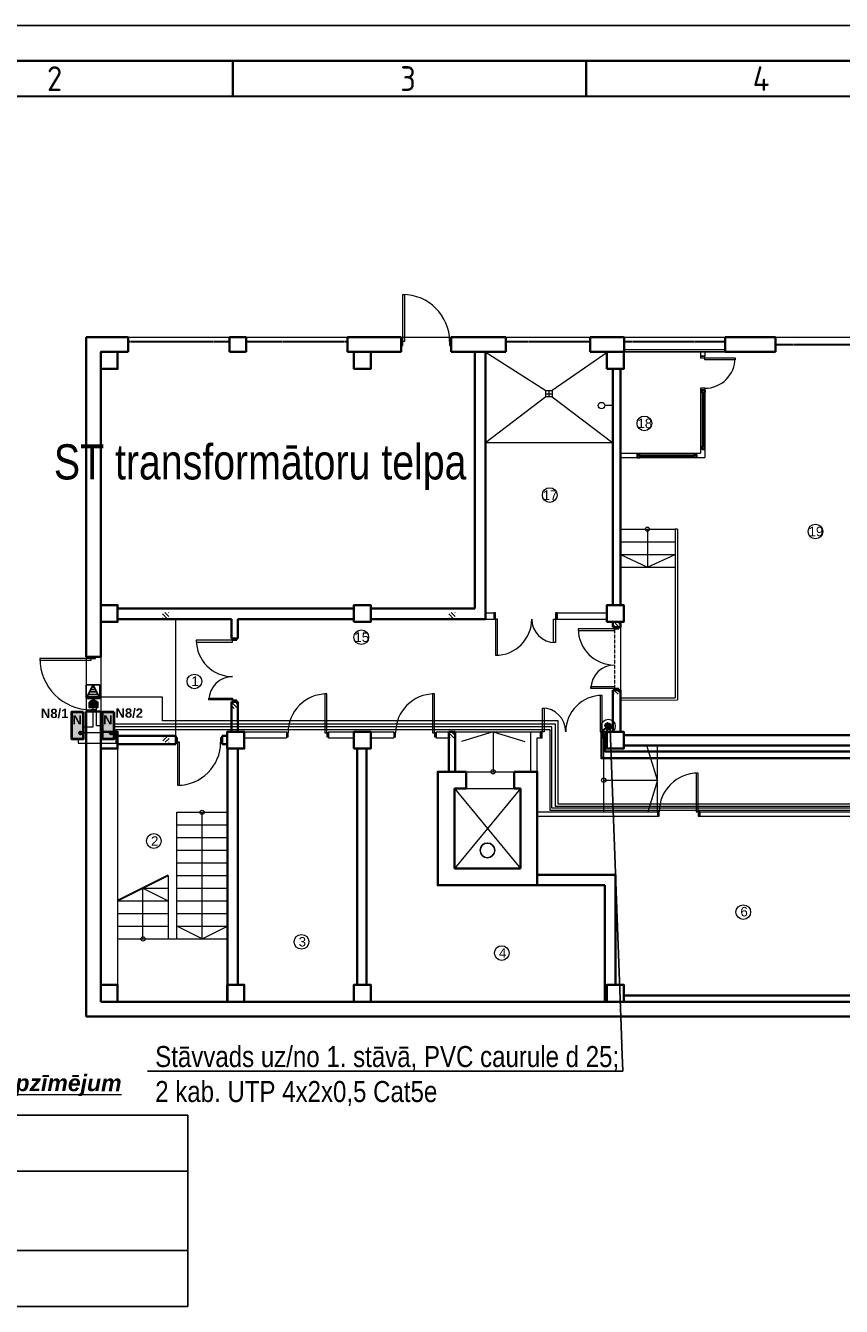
# Model space of a CAD drawing. Header units: millimetres. Extents: x -1662057 to -197461, y -941126 to 63888.
# Tile 52 of 209: x -1593918 to -1578253, y -617735 to -593144. Entities that reach past the tile are written whole.
import ezdxf
from ezdxf import colors
from ezdxf.entities.mleader import LeaderData, LeaderLine
from ezdxf.enums import TextEntityAlignment as Align
from ezdxf.math import Vec2, Vec3

# ---------------------------------------------------------------- set-up
doc = ezdxf.new("R2018")
doc.units = ezdxf.units.MM
for name, pattern in [('DASHED2', [0.375, 0.25, -0.125]), ('HIDDEN', [9.525, 6.35, -3.175]), ('KL', [4, 2, -2]), ('PKP', [12, 6, -3, 0, -3])]:
    doc.linetypes.add(name, pattern=pattern)
doc.layers.get('0').update_dxf_attribs({"linetype": 'CONTINUOUS'})
for name, color, linetype in [('Apsardze', 5, 'CONTINUOUS'), ('ESS AS', 5, 'CONTINUOUS'), ('ESS_AS_iekartas', 102, 'CONTINUOUS'), ('Rasējuma lapa', 7, 'CONTINUOUS'), ('UAS', 240, 'CONTINUOUS'), ('VS AS', 7, 'CONTINUOUS'), ('VS_Apzimejumi', 7, 'CONTINUOUS')]:
    doc.layers.add(name, color=color, linetype=linetype)
for name, color, linetype, lineweight, true_color in [('durvis -proj', 7, 'CONTINUOUS', 9, 0x1d22b9), ('durvis_esosas', 7, 'CONTINUOUS', 0, 0x8f9fa3), ('esosaas sienas', 7, 'CONTINUOUS', 35, 0x63767e), ('Esosas_kolonnas', 7, 'CONTINUOUS', 35, 0x63767e), ('kaapnes-esosas', 7, 'CONTINUOUS', 15, 0x63767e), ('nojauc!', 7, 'CONTINUOUS', 9, 0xf42206), ('Nojauc_sienas', 7, 'DASHED2', 20, 0x63767e), ('proj_starpsienas', 7, 'CONTINUOUS', 20, 0x373fae)]:
    doc.layers.add(name, color=color, linetype=linetype, lineweight=lineweight, true_color=true_color)
doc.layers.add('EI60', color=7, linetype='PKP', true_color=0xe00000)
for name, color, linetype, lineweight in [('ESS PK', 250, 'CONTINUOUS', 9), ('kaapnes', 7, 'CONTINUOUS', 15), ('kritumi', 7, 'CONTINUOUS', 5), ('PANDUSS', 7, 'CONTINUOUS', 15), ('santehnika', 252, 'CONTINUOUS', 0), ('telpu_numeracija', 7, 'CONTINUOUS', 18), ('VS_AS', 5, 'CONTINUOUS', 25)]:
    doc.layers.add(name, color=color, linetype=linetype, lineweight=lineweight)
doc.layers.add('VS_Info', color=21, linetype='CONTINUOUS', plot=False)
doc.styles.add('1', font='ariali.ttf')
doc.styles.add('ISO', font='iso')
doc.styles.add('LAT', font='arial.ttf', dxfattribs={"height": 2})
doc.styles.add('MKM_Arial narrow', font='ARIALN.TTF')
doc.styles.add('S', font='simplex_.ttf', dxfattribs={"width": 0.8})
doc.styles.add('WMF-Arial0', font='arialbd.ttf')

# ---------------------------------------------------------------- blocks, each defined once
blk = doc.blocks.new('A3_L')
at = {"layer": 'Rasējuma lapa'}
blk.add_line((-420, 297), (0, 297), dxfattribs=at)
at = {"layer": 'Rasējuma lapa', "lineweight": 35}
for p, q in [((-405, 292), (-5, 292)), ((-305, 287), (-305, 292)), ((-255, 287), (-255, 292))]:
    blk.add_line(p, q, dxfattribs=at)
at = {"layer": 'Rasējuma lapa', "lineweight": 30}
blk.add_line((-400, 287), (-10, 287), dxfattribs=at)
at = {"layer": 'Rasējuma lapa', "style": 'ISO'}
for s, p in [('2', (-331.29, 287.75)), ('3', (-281.3, 287.75)), ('4', (-231.4, 287.75))]:
    blk.add_text(s, height=3.5, dxfattribs=at).set_placement(p)
blk = doc.blocks.new('*U1305')
at = {"layer": 'Rasējuma lapa'}
blk.add_blockref('A3_L', (0, 0), dxfattribs=at)
blk = doc.blocks.new('smk')
at = {"layer": 'Apsardze'}
for p, q in [((-200, 0), (-200, 200)), ((-200, 0), (-100, 200)), ((-200, 200), (0, 200)), ((-100, 200), (0, 0)), ((0, 200), (0, 0)), ((0, 0), (-200, 0))]:
    blk.add_line(p, q, dxfattribs=at)
at = {"layer": 'Apsardze', "linetype": 'ByBlock'}
for p, q in [((-188, 25), (-13, 25)), ((-170, 60), (-30, 60)), ((-152, 96), (-48, 96)), ((-135, 131), (-65, 131)), ((-117, 166), (-83, 166))]:
    blk.add_line(p, q, dxfattribs=at)
blk = doc.blocks.new('_None')
blk = doc.blocks.new('*U1708')
at = {"layer": 'VS_Apzimejumi', "ltscale": 25}
blk.add_lwpolyline([(-1700, 0), (-1700, -1200), (0, -1200), (0, 0), (-1700, 0)], dxfattribs=at)
at = {"layer": 'VS_Apzimejumi'}
blk.add_lwpolyline([(0, 0), (7500, 0), (7500, -1200), (0, -1200), (0, 0)], dxfattribs=at)
at = {"layer": 'VS_Info'}
blk.add_line((-1445, -600), (-255, -600), dxfattribs=at)
blk.add_lwpolyline([(-850, -425), (-850, -775)], dxfattribs=at)
at = {"lineweight": 30, "flags": 104}
blk.add_attdef('NOSAUKUMS', text='', height=200, dxfattribs=at).set_placement((121, -99), align=Align.TOP_LEFT)
blk = doc.blocks.new('*U1709')
at = {"layer": 'VS_Apzimejumi', "ltscale": 25}
blk.add_lwpolyline([(-1700, 0), (-1700, -850), (0, -850), (0, 0), (-1700, 0)], dxfattribs=at)
at = {"layer": 'VS_Apzimejumi'}
blk.add_lwpolyline([(0, 0), (7500, 0), (7500, -850), (0, -850), (0, 0)], dxfattribs=at)
at = {"layer": 'VS_Info'}
blk.add_line((-1445, -425), (-255, -425), dxfattribs=at)
blk.add_lwpolyline([(-850, -250), (-850, -600)], dxfattribs=at)
at = {"lineweight": 30, "flags": 104}
blk.add_attdef('NOSAUKUMS', text='', height=200, dxfattribs=at).set_placement((121, -99), align=Align.TOP_LEFT)

msp = doc.modelspace()

# ---------------------------------------------------------------- hatches: boundary and pattern name
at = {"layer": 'ESS PK', "true_color": 0xffffff}
h = msp.add_hatch(color=7, dxfattribs=at)
h.dxf.hatch_style = 1
h.paths.add_polyline_path([(-1592537.86255, -606136.59592), (-1592614.75055, -606086.25381), (-1592692.00045, -606136.59592)])
h.paths.add_polyline_path([(-1592692.00045, -606136.59592), (-1592692.033, -606136.61714), (-1592692.033, -606234.70021), (-1592537.82252, -606234.70021), (-1592537.82252, -606136.62213), (-1592537.86255, -606136.59592)])
h = msp.add_hatch(color=7, dxfattribs=at)
h.dxf.hatch_style = 1
h.paths.add_polyline_path([(-1593031.90813, -606846.05178), (-1592813.17104, -606846.05178), (-1592813.17104, -606322.4964), (-1593031.90813, -606322.4964)])
h = msp.add_hatch(color=7, dxfattribs=at)
h.dxf.hatch_style = 1
h.paths.add_polyline_path([(-1592443.52894, -606846.05178), (-1592224.79185, -606846.05178), (-1592224.79185, -606322.4964), (-1592443.52894, -606322.4964)])
at = {"layer": 'nojauc!', "ltscale": 40, "true_color": 0x636466}
h = msp.add_hatch(dxfattribs=at)
h.set_pattern_fill('ANSI31', color=251, scale=16.2, angle=90, style=0)
h.set_pattern_definition([(135, (-1567314.783, -635911.08), (-36.37004, -36.37004), [])])
h.paths.add_polyline_path([(-1591171.04029, -604414.20583), (-1591292.54029, -604414.5846), (-1591292.54029, -604537.86369), (-1591171.04029, -604537.86369)])
h = msp.add_hatch(dxfattribs=at)
h.set_pattern_fill('ANSI31', color=251, scale=16.2, angle=90, style=0)
h.set_pattern_definition([(135, (-1561814.883, -635911.08), (-36.37004, -36.37004), [])])
h.paths.add_polyline_path([(-1585671.14029, -604414.20583), (-1585792.64029, -604414.5846), (-1585792.64029, -604537.86369), (-1585671.14029, -604537.86369)])
h = msp.add_hatch(dxfattribs=at)
h.set_pattern_fill('ANSI31', color=251, scale=16.2, angle=90, style=0)
h.set_pattern_definition([(135, (-1558639.683, -636064.98), (-36.37004, -36.37004), [])])
h.paths.add_polyline_path([(-1582495.94029, -604614.20146), (-1582641.74029, -604614.58023), (-1582641.74029, -604691.76369), (-1582495.94029, -604691.76369)])
h = msp.add_hatch(dxfattribs=at)
h.set_pattern_fill('ANSI31', color=251, scale=16.2, angle=90, style=0)
h.set_pattern_definition([(135, (-1558639.683, -637377.18), (-36.37004, -36.37004), [])])
h.paths.add_polyline_path([(-1582495.94029, -605906.76369), (-1582641.74029, -605907.27785), (-1582641.74029, -605982.50222), (-1582495.94029, -605982.50222)])
h = msp.add_hatch(dxfattribs=at)
h.set_pattern_fill('ANSI31', color=251, scale=16.2, angle=90, style=0)
h.set_pattern_definition([(135, (-1565986.383, -637676.88), (-36.37004, -36.37004), [])])
h.paths.add_polyline_path([(-1589842.64029, -606127.91107), (-1589964.14029, -606128.28985), (-1589964.14029, -606254.49969), (-1589842.64029, -606254.49969)])
h = msp.add_hatch(dxfattribs=at)
h.set_pattern_fill('ANSI31', color=251, scale=16.2, angle=90, style=0)
h.set_pattern_definition([(225, (-1567306.05, -575408.35), (-36.37004, 36.37004), [])])
h.paths.add_polyline_path([(-1591162.30495, -606905.22155), (-1591283.80495, -606904.84277), (-1591283.80495, -606781.56369), (-1591162.30495, -606781.56369)])
h = msp.add_hatch(dxfattribs=at)
h.set_pattern_fill('ANSI31', color=251, scale=16.2, angle=90, style=0)
h.set_pattern_definition([(135, (-1561814.883, -638195.28), (-36.37004, -36.37004), [])])
h.paths.add_polyline_path([(-1585671.14029, -606698.40583), (-1585792.64029, -606698.7846), (-1585792.64029, -606822.06369), (-1585671.14029, -606822.06369)])
at = {"layer": 'UAS'}
h = msp.add_hatch(color=5, dxfattribs=at)
h.paths.add_polyline_path([(-1582728.02772, -606592.26795), (-1582757.19326, -606533.11115, 0.2855923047), (-1582793.98343, -606592.26795, 0.5262828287), (-1582704.36095, -606653.83125)])
h.paths.add_polyline_path([(-1582728.63903, -606591.02802), (-1582728.52713, -606590.96885), (-1582704.36095, -606653.83125, 0.3103731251), (-1582662.07201, -606592.26795, 0.5557031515), (-1582757.19326, -606533.11115)])

# ---------------------------------------------------------------- linework, layer by layer
at = {"color": 251, "true_color": 0x636466}
msp.add_circle((-1585049.70768, -608979.64431), 140.8995, dxfattribs=at)
at = {"layer": 'durvis -proj', "color": 251, "true_color": 0x636466}
for points in [[(-1580875.94029, -599524.77369), (-1580875.94029, -599492.37369), (-1580956.94029, -599492.37369), (-1580956.94029, -599524.77369)], [(-1580292.74029, -599524.77369), (-1580292.74029, -599560.16193), (-1580875.94029, -599560.16193), (-1580875.94029, -599524.77369)], [(-1580875.94029, -600140.37369), (-1580875.94029, -600107.97369), (-1580956.94029, -600107.97369), (-1580956.94029, -600140.37369)], [(-1584893.86278, -604416.36369), (-1584926.26278, -604416.36369), (-1584926.26278, -604537.86369), (-1584893.86278, -604537.86369)], [(-1583711.26278, -604416.36369), (-1583743.66278, -604416.36369), (-1583743.66278, -604537.86369), (-1583711.26278, -604537.86369)], [(-1584893.86278, -605234.46369), (-1584858.47453, -605234.46369), (-1584858.47453, -604537.86369), (-1584893.86278, -604537.86369)], [(-1583743.66278, -604991.44028), (-1583779.05102, -604991.44028), (-1583779.05102, -604537.86369), (-1583743.66278, -604537.86369)], [(-1589862.89029, -604945.50046), (-1589862.89029, -604913.10046), (-1589943.89029, -604913.10046), (-1589943.89029, -604945.50046)], [(-1583305.94029, -604724.16369), (-1583305.94029, -604759.55193), (-1582609.34029, -604759.55193), (-1582609.34029, -604724.16369)], [(-1582528.34029, -604724.16369), (-1582528.34029, -604691.76369), (-1582609.34029, -604691.76369), (-1582609.34029, -604724.16369)], [(-1590640.49029, -604945.50046), (-1590640.49029, -604980.88871), (-1589943.89029, -604980.88871), (-1589943.89029, -604945.50046)], [(-1583062.91689, -605869.75611), (-1583062.91689, -605834.36786), (-1582609.34029, -605834.36786), (-1582609.34029, -605869.75611)], [(-1582528.34029, -605906.76369), (-1582528.34029, -605874.36369), (-1582609.34029, -605874.36369), (-1582609.34029, -605906.76369)], [(-1590397.46689, -606091.09288), (-1590397.46689, -606055.70463), (-1589943.89029, -606055.70463), (-1589943.89029, -606091.09288)], [(-1589862.89029, -606128.10046), (-1589862.89029, -606095.70046), (-1589943.89029, -606095.70046), (-1589943.89029, -606128.10046)], [(-1588133.85998, -605975.61369), (-1588169.24823, -605975.61369), (-1588169.24823, -606720.81369), (-1588133.85998, -606720.81369)], [(-1586067.94959, -605975.61369), (-1586103.33784, -605975.61369), (-1586103.33784, -606720.81369), (-1586067.94959, -606720.81369)], [(-1582848.29029, -606003.96369), (-1582883.67854, -606003.96369), (-1582883.67854, -606700.56369), (-1582848.29029, -606700.56369)], [(-1583993.88271, -606246.98709), (-1583958.49446, -606246.98709), (-1583958.49446, -606700.56369), (-1583993.88271, -606700.56369)], [(-1588911.45998, -606801.81369), (-1588879.05998, -606801.81369), (-1588879.05998, -606720.81369), (-1588911.45998, -606720.81369)], [(-1588133.85998, -606801.81369), (-1588101.45998, -606801.81369), (-1588101.45998, -606720.81369), (-1588133.85998, -606720.81369)], [(-1586845.54959, -606801.81369), (-1586813.14959, -606801.81369), (-1586813.14959, -606720.81369), (-1586845.54959, -606720.81369)], [(-1586067.94959, -606801.81369), (-1586035.54959, -606801.81369), (-1586035.54959, -606720.81369), (-1586067.94959, -606720.81369)], [(-1584030.89029, -606822.06369), (-1583998.49029, -606822.06369), (-1583998.49029, -606700.56369), (-1584030.89029, -606700.56369)], [(-1582848.29029, -606822.06369), (-1582815.89029, -606822.06369), (-1582815.89029, -606700.56369), (-1582848.29029, -606700.56369)], [(-1581005.54029, -607494.36369), (-1581040.92854, -607494.36369), (-1581040.92854, -608239.56369), (-1581005.54029, -608239.56369)], [(-1581783.14029, -608320.56369), (-1581750.74029, -608320.56369), (-1581750.74029, -608239.56369), (-1581783.14029, -608239.56369)], [(-1581005.54029, -608320.56369), (-1580973.14029, -608320.56369), (-1580973.14029, -608239.56369), (-1581005.54029, -608239.56369)]]:
    msp.add_lwpolyline(points, close=True, dxfattribs=at)
for centre, radius, start, end in [((-1580875.94029, -599524.77369), 583.2, 270, 0), ((-1584893.86278, -604537.86369), 696.6, 270, 0), ((-1583743.66278, -604537.86369), 453.6, 180.000056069, 269.417990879), ((-1582609.34029, -604724.16369), 696.6, 180, 270), ((-1589943.89029, -604945.50046), 696.6, 180, 270), ((-1589943.89029, -606095.70046), 453.6, 90.000056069, 179.417990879), ((-1582609.34029, -605874.36369), 453.6, 90.000056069, 179.417990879), ((-1588133.85998, -606720.81369), 745.2, 90, 180), ((-1586067.94959, -606720.81369), 745.2, 90, 180), ((-1582848.29029, -606700.56369), 696.6, 90, 180), ((-1583998.49029, -606700.56369), 453.6, 0.000056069, 89.417990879), ((-1581005.54029, -608239.56369), 745.2, 90, 180)]:
    msp.add_arc(centre, radius, start, end, dxfattribs=at)
at = {"layer": 'durvis_esosas', "color": 251, "linetype": 'HIDDEN', "lineweight": 30, "true_color": 0x636466}
for p, q in [((-1591948.64029, -599212.11369), (-1590004.64029, -599212.11369)), ((-1589680.64029, -599211.81011), (-1587736.64029, -599211.81011)), ((-1584696.08551, -599212.11369), (-1583076.08551, -599212.11369)), ((-1582425.93518, -599212.11369), (-1580481.93518, -599212.11369)), ((-1579515.14029, -599268.81369), (-1577895.14029, -599268.81369))]:
    msp.add_line(p, q, dxfattribs=at)
at = {"layer": 'durvis_esosas', "color": 251, "true_color": 0x636466}
for points in [[(-1586674.30293, -598309.54552), (-1586642.12626, -598309.54552), (-1586642.12626, -599208.06369), (-1586674.30293, -599208.06369)], [(-1586706.70293, -599289.06369), (-1586674.30293, -599289.06369), (-1586674.30293, -599208.06369), (-1586706.70293, -599208.06369)], [(-1585775.78476, -599289.06369), (-1585743.38476, -599289.06369), (-1585743.38476, -599208.06369), (-1585775.78476, -599208.06369)], [(-1593645.59029, -605293.18527), (-1593645.59029, -605328.57352), (-1592657.39029, -605328.57352), (-1592657.39029, -605293.18527)], [(-1592576.39029, -605293.18527), (-1592576.39029, -605260.78527), (-1592657.39029, -605260.78527), (-1592657.39029, -605293.18527)], [(-1592576.39029, -606313.78527), (-1592576.39029, -606281.38527), (-1592657.39029, -606281.38527), (-1592657.39029, -606313.78527)], [(-1590999.66961, -606822.06369), (-1591032.06961, -606822.06369), (-1591032.06961, -606903.06369), (-1590999.66961, -606903.06369)], [(-1590141.06961, -606822.06369), (-1590173.46961, -606822.06369), (-1590173.46961, -606903.06369), (-1590141.06961, -606903.06369)], [(-1590999.66961, -607729.26369), (-1590964.28136, -607729.26369), (-1590964.28136, -606903.06369), (-1590999.66961, -606903.06369)]]:
    msp.add_lwpolyline(points, close=True, dxfattribs=at)
for centre, radius, start, end in [((-1586674.30293, -599208.06369), 898.51817, 0, 90), ((-1592657.39029, -605293.18527), 988.2, 180, 270), ((-1590999.66961, -606903.06369), 826.2, 270, 0)]:
    msp.add_arc(centre, radius, start, end, dxfattribs=at)
at = {"layer": 'esosaas sienas', "color": 251, "lineweight": 5, "true_color": 0x636466}
for p, q in [((-1592758.64029, -599127.06369), (-1584696.08551, -599127.06369)), ((-1584696.08551, -599127.06369), (-1583076.08551, -599127.06369)), ((-1583076.08551, -599127.06369), (-1564264.64605, -599127.06369)), ((-1580481.93518, -599127.06369), (-1579515.14029, -599127.06369)), ((-1592758.64029, -605260.78527), (-1592758.64029, -606313.78527))]:
    msp.add_line(p, q, dxfattribs=at)
at = {"layer": 'esosaas sienas', "color": 251, "true_color": 0x636466}
for p, q in [((-1592758.64029, -599127.06369), (-1591948.64029, -599127.06369)), ((-1592758.64029, -605260.78527), (-1592758.64029, -599127.06369)), ((-1591948.64029, -599410.56369), (-1591948.64029, -599127.06369)), ((-1590004.64029, -599127.06369), (-1589680.64029, -599127.06369)), ((-1590004.64029, -599410.56369), (-1590004.64029, -599127.06369)), ((-1589680.64029, -599410.56369), (-1589680.64029, -599127.06369)), ((-1587736.64029, -599127.06369), (-1586706.70293, -599127.06369)), ((-1587736.64029, -599410.56369), (-1587736.64029, -599127.06369)), ((-1586706.70293, -599410.56369), (-1586706.70293, -599127.06369)), ((-1585743.38476, -599127.06369), (-1584696.08551, -599127.06369)), ((-1585743.38476, -599410.56369), (-1585743.38476, -599127.06369)), ((-1584696.08551, -599410.56369), (-1584696.08551, -599127.06369)), ((-1583076.08551, -599127.06369), (-1582425.93518, -599127.06369)), ((-1583076.08551, -599410.56369), (-1583076.08551, -599127.06369)), ((-1582425.93518, -599410.56369), (-1582425.93518, -599127.06369)), ((-1582425.93518, -599410.56369), (-1582425.93518, -599127.06369)), ((-1580481.93518, -599127.06369), (-1579515.14029, -599127.06369)), ((-1580481.93518, -599410.56369), (-1580481.93518, -599127.06369)), ((-1579515.14029, -599410.56369), (-1579515.14029, -599127.06369)), ((-1592475.14029, -599410.56369), (-1591948.64029, -599410.56369)), ((-1592475.14029, -605260.78527), (-1592475.14029, -599410.56369)), ((-1590004.64029, -599410.56369), (-1589680.64029, -599410.56369)), ((-1587736.64029, -599410.56369), (-1586706.70293, -599410.56369)), ((-1585743.38476, -599410.56369), (-1584696.08551, -599410.56369)), ((-1585290.44029, -599410.56369), (-1585290.44029, -604335.36369)), ((-1585087.94029, -599410.56369), (-1585087.94029, -604537.86369)), ((-1583076.08551, -599410.56369), (-1582425.93518, -599410.56369)), ((-1580481.93518, -599410.56369), (-1579515.14029, -599410.56369)), ((-1582641.74029, -599734.56369), (-1582641.74029, -604270.56369)), ((-1582495.94029, -599734.56369), (-1582495.94029, -604270.56369)), ((-1592151.14029, -604335.36369), (-1587615.14029, -604335.36369)), ((-1587291.14029, -604335.36369), (-1585290.44029, -604335.36369)), ((-1592151.14029, -604537.86369), (-1591292.54029, -604537.86369)), ((-1591292.54029, -604537.86369), (-1589964.14029, -604537.86369)), ((-1589964.14029, -604913.10046), (-1589964.14029, -604537.86369)), ((-1589842.64029, -604537.86369), (-1587615.14029, -604537.86369)), ((-1589842.64029, -604913.10046), (-1589842.64029, -604537.86369)), ((-1587291.14029, -604537.86369), (-1585792.64029, -604537.86369)), ((-1585792.64029, -604537.86369), (-1585087.94029, -604537.86369)), ((-1582641.74029, -604594.56369), (-1582641.74029, -604691.76369)), ((-1582495.94029, -604594.56369), (-1582495.94029, -604691.76369)), ((-1589842.64029, -604913.10046), (-1589964.14029, -604913.10046)), ((-1582495.94029, -604691.76369), (-1582641.74029, -604691.76369)), ((-1592475.14029, -605260.78527), (-1592758.64029, -605260.78527)), ((-1582641.74029, -605906.76369), (-1582641.74029, -606700.56369)), ((-1582495.94029, -605906.76369), (-1582641.74029, -605906.76369)), ((-1582495.94029, -605906.76369), (-1582495.94029, -606700.56369)), ((-1589964.14029, -606700.56369), (-1589964.14029, -606128.10046)), ((-1589842.64029, -606128.10046), (-1589964.14029, -606128.10046)), ((-1589842.64029, -606128.10046), (-1589964.14029, -606128.10046)), ((-1589842.64029, -606700.56369), (-1589842.64029, -606128.10046)), ((-1592758.64029, -612168.06369), (-1592758.64029, -606313.78527)), ((-1592475.14029, -606313.78527), (-1592758.64029, -606313.78527)), ((-1592475.14029, -611884.56369), (-1592475.14029, -606313.78527)), ((-1592151.14029, -606781.56369), (-1591292.54029, -606781.56369)), ((-1591292.54029, -606781.56369), (-1591032.06961, -606781.56369)), ((-1591032.06961, -606943.56369), (-1591032.06961, -606781.56369)), ((-1590141.06961, -606781.56369), (-1590045.14029, -606781.56369)), ((-1590141.06961, -606943.56369), (-1590141.06961, -606781.56369)), ((-1585792.64029, -606700.56369), (-1585792.64029, -607470.06369)), ((-1585671.14029, -606700.56369), (-1585792.64029, -606700.56369)), ((-1585671.14029, -606700.56369), (-1585671.14029, -607470.06369)), ((-1582431.14029, -606765.36369), (-1577895.14029, -606765.36369)), ((-1592151.14029, -606943.56369), (-1591032.06961, -606943.56369)), ((-1590141.06961, -606943.56369), (-1590045.14029, -606943.56369)), ((-1590043.86961, -611884.56369), (-1590043.86961, -607024.56369)), ((-1589841.36961, -611560.56369), (-1589841.36961, -607024.56369)), ((-1587550.34029, -607024.56369), (-1587550.34029, -611560.56369)), ((-1587372.14029, -607024.56369), (-1587372.14029, -611560.56369)), ((-1582431.14029, -606967.86369), (-1577895.14029, -606967.86369)), ((-1585460.54029, -607470.06369), (-1585460.54029, -607794.06369)), ((-1584537.14029, -607794.06369), (-1584537.14029, -607470.06369)), ((-1585460.54029, -607794.06369), (-1585679.24029, -607794.06369)), ((-1585679.24029, -607794.06369), (-1585679.24029, -609324.96369)), ((-1584415.64029, -607794.06369), (-1584537.14029, -607794.06369)), ((-1584415.64029, -609324.96369), (-1584415.64029, -607794.06369)), ((-1585679.24029, -609324.96369), (-1584415.64029, -609324.96369)), ((-1582593.14029, -609446.46369), (-1584091.64029, -609446.46369)), ((-1582593.14029, -609446.46369), (-1582593.14029, -611560.56369)), ((-1582795.64029, -609648.96369), (-1586003.24029, -609648.96369)), ((-1582795.64029, -609648.96369), (-1582795.64029, -611884.56369)), ((-1577895.14029, -611763.06369), (-1582431.14029, -611763.06369)), ((-1562991.14029, -611884.56369), (-1592475.14029, -611884.56369)), ((-1568175.14029, -612168.06369), (-1592758.64029, -612168.06369))]:
    msp.add_line(p, q, dxfattribs=at)
msp.add_lwpolyline([(-1585460.54029, -607470.06369), (-1586003.24029, -607470.06369), (-1586003.24029, -609648.96369), (-1584091.64029, -609648.96369), (-1584091.64029, -607470.06369), (-1584537.14029, -607470.06369)], dxfattribs=at)
at = {"layer": 'Esosas_kolonnas', "color": 251, "true_color": 0x636466}
for points in [[(-1592475.14029, -599734.56369), (-1592151.14029, -599734.56369), (-1592151.14029, -599410.56369), (-1592475.14029, -599410.56369)], [(-1587615.14029, -599734.56369), (-1587291.14029, -599734.56369), (-1587291.14029, -599410.56369), (-1587615.14029, -599410.56369)], [(-1582755.14029, -599734.56369), (-1582431.14029, -599734.56369), (-1582431.14029, -599410.56369), (-1582755.14029, -599410.56369)], [(-1592475.14029, -604594.56369), (-1592151.14029, -604594.56369), (-1592151.14029, -604270.56369), (-1592475.14029, -604270.56369)], [(-1587615.14029, -604594.56369), (-1587291.14029, -604594.56369), (-1587291.14029, -604270.56369), (-1587615.14029, -604270.56369)], [(-1582755.14029, -604594.56369), (-1582431.14029, -604594.56369), (-1582431.14029, -604270.56369), (-1582755.14029, -604270.56369)], [(-1592475.14029, -607024.56369), (-1592151.14029, -607024.56369), (-1592151.14029, -606700.56369), (-1592475.14029, -606700.56369)], [(-1590045.14029, -607024.56369), (-1589721.14029, -607024.56369), (-1589721.14029, -606700.56369), (-1590045.14029, -606700.56369)], [(-1587615.14029, -607024.56369), (-1587291.14029, -607024.56369), (-1587291.14029, -606700.56369), (-1587615.14029, -606700.56369)], [(-1582755.14029, -607024.56369), (-1582431.14029, -607024.56369), (-1582431.14029, -606700.56369), (-1582755.14029, -606700.56369)], [(-1592475.14029, -611884.56369), (-1592151.14029, -611884.56369), (-1592151.14029, -611560.56369), (-1592475.14029, -611560.56369)], [(-1590045.14029, -611884.56369), (-1589721.14029, -611884.56369), (-1589721.14029, -611560.56369), (-1590045.14029, -611560.56369)], [(-1587615.14029, -611884.56369), (-1587291.14029, -611884.56369), (-1587291.14029, -611560.56369), (-1587615.14029, -611560.56369)], [(-1582755.14029, -611884.56369), (-1582431.14029, -611884.56369), (-1582431.14029, -611560.56369), (-1582755.14029, -611560.56369)]]:
    msp.add_lwpolyline(points, close=True, dxfattribs=at)
at = {"layer": 'ESS PK', "color": 6, "lineweight": 30, "ltscale": 2}
for p, q in [((-1592614.74859, -606086.25253), (-1592692.0099, -606136.60208)), ((-1592614.75453, -606086.2512), (-1592537.83437, -606136.61437))]:
    msp.add_line(p, q, dxfattribs=at)
msp.add_lwpolyline([(-1592692.033, -606136.59592), (-1592537.82252, -606136.59592), (-1592537.82252, -606234.70021), (-1592692.033, -606234.70021)], close=True, dxfattribs=at)
at = {"layer": 'ESS PK', "color": 5, "lineweight": 40, "ltscale": 2}
for points in [[(-1592813.17104, -606322.4964), (-1592813.17104, -606846.05178), (-1593031.90813, -606846.05178), (-1593031.90813, -606322.4964)], [(-1592224.79185, -606322.4964), (-1592224.79185, -606846.05178), (-1592443.52894, -606846.05178), (-1592443.52894, -606322.4964)]]:
    msp.add_lwpolyline(points, close=True, dxfattribs=at)
for centre in [(-1592862.4643, -606725.77011), (-1592274.08512, -606725.77011)]:
    msp.add_circle(centre, 22.45576, dxfattribs=at)
at = {"layer": 'kaapnes', "color": 251, "true_color": 0x636466}
for p, q in [((-1582495.94029, -602812.56369), (-1581443.02922, -602810.86859)), ((-1582495.94029, -604270.56369), (-1582495.94029, -602812.56369)), ((-1581977.54029, -602812.56369), (-1581977.54029, -603541.56369)), ((-1581443.02922, -602810.86859), (-1581443.02922, -606050.86859)), ((-1581402.52922, -602810.86859), (-1581443.02922, -602810.86859)), ((-1581402.52922, -602810.86859), (-1581402.52922, -606091.36859)), ((-1582495.94029, -603055.56369), (-1581443.02922, -603053.86859)), ((-1582495.94029, -603298.56369), (-1581443.02922, -603296.86859)), ((-1582495.94029, -603298.56369), (-1581977.54029, -603541.56369)), ((-1581977.54029, -603541.56369), (-1581443.02922, -603296.86859)), ((-1582495.94029, -603541.56369), (-1581443.02922, -603539.86859)), ((-1582495.94029, -604691.76369), (-1582495.94029, -605906.76369)), ((-1582495.94029, -606052.56369), (-1581443.02922, -606050.86859)), ((-1582495.94029, -606093.06369), (-1581402.52922, -606091.36859))]:
    msp.add_line(p, q, dxfattribs=at)
msp.add_circle((-1581977.54029, -602812.56369), 40.5, dxfattribs=at)
at = {"layer": 'kaapnes-esosas', "color": 251, "true_color": 0x636466}
for p, q in [((-1592151.14029, -607024.56369), (-1592151.14029, -611560.56369)), ((-1584415.64029, -607794.06369), (-1585679.24029, -609324.96369)), ((-1585679.24029, -607794.06369), (-1584415.64029, -609324.96369)), ((-1585460.54029, -607794.06369), (-1584537.14029, -607794.06369)), ((-1591015.86961, -610679.24016), (-1591015.86961, -608249.24016)), ((-1591015.86961, -608249.24016), (-1590043.86961, -608249.24016)), ((-1590529.86961, -610679.24016), (-1590529.86961, -608249.24016)), ((-1591015.86961, -608492.24016), (-1590043.86961, -608492.24016)), ((-1591015.86961, -608735.24016), (-1590043.86961, -608735.24016)), ((-1591015.86961, -608978.24016), (-1590043.86961, -608978.24016)), ((-1591015.86961, -609221.24016), (-1590043.86961, -609221.24016)), ((-1591179.14029, -609464.24016), (-1591179.14029, -610679.24016)), ((-1591015.86961, -609464.24016), (-1590043.86961, -609464.24016)), ((-1591665.14029, -609707.24016), (-1591179.14029, -609707.24016)), ((-1591665.14029, -610679.24016), (-1591665.14029, -609707.24016)), ((-1591665.14029, -609707.24016), (-1591179.14029, -609950.24016)), ((-1591015.86961, -609707.24016), (-1590043.86961, -609707.24016)), ((-1592151.14029, -609950.24016), (-1591179.14029, -609950.24016)), ((-1591015.86961, -609950.24016), (-1590043.86961, -609950.24016)), ((-1592151.14029, -610193.24016), (-1591179.14029, -610193.24016)), ((-1591015.86961, -610193.24016), (-1590043.86961, -610193.24016)), ((-1592151.14029, -610436.24016), (-1591179.14029, -610436.24016)), ((-1591015.86961, -610436.24016), (-1590043.86961, -610436.24016)), ((-1590529.86961, -610679.24016), (-1591015.86961, -610436.24016)), ((-1590529.86961, -610679.24016), (-1590043.86961, -610436.24016)), ((-1592151.14029, -610679.24016), (-1591179.14029, -610679.24016)), ((-1591179.14029, -610679.24016), (-1590043.86961, -610679.24016)), ((-1592151.14029, -611884.56369), (-1590043.86961, -611884.56369))]:
    msp.add_line(p, q, dxfattribs=at)
at = {"layer": 'kaapnes-esosas', "color": 251, "lineweight": 30, "true_color": 0x636466}
msp.add_line((-1591179.14029, -609464.24016), (-1592151.14029, -609950.24016), dxfattribs=at)
at = {"layer": 'kaapnes-esosas', "color": 251, "true_color": 0x636466}
for centre in [(-1590529.86961, -608249.24016), (-1591665.14029, -610679.24016)]:
    msp.add_circle(centre, 40.5, dxfattribs=at)
at = {"layer": 'kritumi', "color": 251, "true_color": 0x636466}
for p, q in [((-1585094.01529, -599410.56369), (-1583925.59029, -600152.12129)), ((-1582751.65813, -599417.85322), (-1583804.09029, -600152.12129)), ((-1583925.59029, -600212.87129), (-1583804.09029, -600212.87129)), ((-1583864.84029, -600273.62129), (-1583864.84029, -600152.12129)), ((-1583925.59029, -600273.62129), (-1585087.94029, -601152.06369)), ((-1583804.09029, -600273.62129), (-1582641.74029, -601152.06369)), ((-1582641.74029, -601152.06369), (-1585087.94029, -601152.06369))]:
    msp.add_line(p, q, dxfattribs=at)
msp.add_lwpolyline([(-1583925.59029, -600152.12129), (-1583804.09029, -600152.12129), (-1583804.09029, -600273.62129), (-1583925.59029, -600273.62129)], close=True, dxfattribs=at)
at = {"layer": 'Nojauc_sienas', "color": 251, "true_color": 0x636466}
msp.add_line((-1582609.34029, -604724.16369), (-1582609.34029, -605874.36369), dxfattribs=at)
at = {"layer": 'PANDUSS', "color": 251, "true_color": 0x636466}
for p, q in [((-1591032.06961, -606781.56369), (-1591032.06961, -604537.86369)), ((-1592475.14029, -605260.78527), (-1592475.14029, -606313.78527)), ((-1585671.14029, -606700.56369), (-1584213.14029, -606700.56369)), ((-1584942.14029, -606700.56369), (-1585549.64029, -606889.84656)), ((-1584942.14029, -606700.56369), (-1584942.14029, -607470.06369)), ((-1584942.14029, -606700.56369), (-1584334.64029, -606889.84656)), ((-1582815.89029, -608239.56369), (-1582815.89029, -606822.06369)), ((-1581783.14029, -607632.06369), (-1581990.08956, -606967.86369)), ((-1581783.14029, -608239.56369), (-1581783.14029, -606967.86369)), ((-1585460.54029, -607470.06369), (-1584537.14029, -607470.06369)), ((-1582815.89029, -607632.06369), (-1581783.14029, -607632.06369)), ((-1581783.14029, -607632.06369), (-1581972.42316, -608239.56369))]:
    msp.add_line(p, q, dxfattribs=at)
for centre in [(-1584942.14029, -607470.06369), (-1582815.89029, -607632.06369)]:
    msp.add_circle(centre, 41.46301, dxfattribs=at)
at = {"layer": 'proj_starpsienas', "color": 251, "true_color": 0x636466}
for p, q in [((-1582425.93518, -599359.93869), (-1580481.93518, -599359.93869)), ((-1582425.93518, -599400.43869), (-1580481.93518, -599400.43869)), ((-1582425.93518, -599410.56369), (-1580481.93518, -599410.56369)), ((-1580956.94029, -599410.56369), (-1580956.94029, -599492.37369)), ((-1580956.94029, -599492.37369), (-1580875.94029, -599492.37369)), ((-1580956.94029, -599492.37369), (-1580875.94029, -599492.37369)), ((-1580875.94029, -599410.56369), (-1580875.94029, -599492.37369)), ((-1580956.94029, -600140.37369), (-1580875.94029, -600140.37369)), ((-1580956.94029, -600140.37369), (-1580875.94029, -600140.37369)), ((-1580956.94029, -600140.37369), (-1580875.94029, -600140.37369)), ((-1580875.94029, -600140.37369), (-1580956.94029, -600140.37369)), ((-1580956.94029, -600140.37369), (-1580956.94029, -601273.56369)), ((-1580924.54029, -600188.97369), (-1580924.54029, -601224.96369)), ((-1580900.24029, -600188.97369), (-1580900.24029, -601224.96369)), ((-1580875.94029, -600140.37369), (-1580875.94029, -601224.96369)), ((-1582495.94029, -601354.56369), (-1582171.94029, -601354.56369)), ((-1582495.94029, -601435.56369), (-1582171.94029, -601435.56369)), ((-1582171.94029, -601435.56369), (-1582171.94029, -601354.56369)), ((-1582171.94029, -601354.56369), (-1581037.94029, -601354.56369)), ((-1582123.34029, -601386.96369), (-1581086.54029, -601386.96369)), ((-1582123.34029, -601411.26369), (-1581086.54029, -601411.26369)), ((-1582123.34029, -601435.56369), (-1581086.54029, -601435.56369)), ((-1581037.94029, -601354.56369), (-1580956.94029, -601354.56369)), ((-1581037.94029, -601435.56369), (-1581037.94029, -601354.56369)), ((-1581037.94029, -601435.56369), (-1580875.94029, -601435.56369)), ((-1580956.94029, -601273.56369), (-1580956.94029, -601354.56369)), ((-1580875.94029, -601273.56369), (-1580956.94029, -601273.56369)), ((-1580875.94029, -601273.56369), (-1580875.94029, -601435.56369)), ((-1585087.94029, -604416.36369), (-1584926.26278, -604416.36369)), ((-1584926.26278, -604416.36369), (-1584926.26278, -604537.86369)), ((-1583711.26278, -604416.36369), (-1582755.14029, -604416.36369)), ((-1583711.26278, -604416.36369), (-1583711.26278, -604537.86369)), ((-1585087.94029, -604537.86369), (-1584926.26278, -604537.86369)), ((-1583711.26278, -604537.86369), (-1582755.14029, -604537.86369)), ((-1589721.14029, -606700.56369), (-1588911.45998, -606700.56369)), ((-1589721.14029, -606822.06369), (-1588911.45998, -606822.06369)), ((-1588911.45998, -606700.56369), (-1588911.45998, -606822.06369)), ((-1588101.45998, -606700.56369), (-1587615.14029, -606700.56369)), ((-1588101.45998, -606700.56369), (-1588101.45998, -606822.06369)), ((-1588101.45998, -606822.06369), (-1587615.14029, -606822.06369)), ((-1587291.14029, -606700.56369), (-1586845.54959, -606700.56369)), ((-1587291.14029, -606822.06369), (-1586845.54959, -606822.06369)), ((-1586845.54959, -606700.56369), (-1586845.54959, -606822.06369)), ((-1586035.54959, -606700.56369), (-1585792.64029, -606700.56369)), ((-1586035.54959, -606700.56369), (-1586035.54959, -606822.06369)), ((-1586035.54959, -606822.06369), (-1585792.64029, -606822.06369)), ((-1584213.14029, -607470.06369), (-1584213.14029, -606700.56369)), ((-1584213.14029, -606700.56369), (-1584030.89029, -606700.56369)), ((-1584091.64029, -607470.06369), (-1584091.64029, -606822.06369)), ((-1584091.64029, -606822.06369), (-1584030.89029, -606822.06369)), ((-1584030.89029, -606822.06369), (-1584030.89029, -606700.56369)), ((-1582815.89029, -606700.56369), (-1582755.14029, -606700.56369)), ((-1582815.89029, -606822.06369), (-1582815.89029, -606700.56369)), ((-1582815.89029, -606822.06369), (-1582755.14029, -606822.06369)), ((-1584091.64029, -608239.56369), (-1581783.14029, -608239.56369)), ((-1584091.64029, -608320.56369), (-1581783.14029, -608320.56369)), ((-1581783.14029, -608239.56369), (-1581783.14029, -608320.56369)), ((-1580973.14029, -608239.56369), (-1577530.50572, -608239.56369)), ((-1580973.14029, -608239.56369), (-1580973.14029, -608320.56369)), ((-1580973.14029, -608320.56369), (-1577530.50572, -608320.56369))]:
    msp.add_line(p, q, dxfattribs=at)
at = {"layer": 'proj_starpsienas', "color": 251, "linetype": 'Continuous', "lineweight": 30, "true_color": 0x636466}
for points in [[(-1580875.94029, -600188.97369), (-1580924.54029, -600188.97369), (-1580924.54029, -600140.37369), (-1580875.94029, -600140.37369)], [(-1580875.94029, -601224.96369), (-1580924.54029, -601224.96369), (-1580924.54029, -601273.56369), (-1580875.94029, -601273.56369)], [(-1582123.34029, -601435.56369), (-1582123.34029, -601386.96369), (-1582171.94029, -601386.96369), (-1582171.94029, -601435.56369)], [(-1581086.54029, -601435.56369), (-1581086.54029, -601386.96369), (-1581037.94029, -601386.96369), (-1581037.94029, -601435.56369)]]:
    msp.add_lwpolyline(points, close=True, dxfattribs=at)
at = {"layer": 'santehnika', "color": 251, "true_color": 0x636466}
msp.add_line((-1582641.74029, -600440.39965), (-1582796.38894, -600440.39965), dxfattribs=at)
msp.add_circle((-1582859.36025, -600440.39965), 62.9713, dxfattribs=at)
at = {"layer": 'telpu_numeracija', "color": 251, "true_color": 0x636466}
for centre in [(-1582035.85964, -600782.06279), (-1583854.57959, -602157.58606), (-1578750.77222, -602857.19752), (-1587471.50487, -604887.44802), (-1590678.24984, -605736.77335), (-1591455.82982, -608799.69901), (-1580135.73841, -610165.63634), (-1588620.75836, -610735.35298), (-1584774.44341, -610950.50932)]:
    msp.add_circle(centre, 140.8995, dxfattribs=at)
at = {"layer": 'UAS', "color": 5, "linetype": 'ByBlock', "lineweight": 18, "ltscale": 50}
msp.add_circle((-1582727.97571, -606592.24044), 132.47566, dxfattribs=at)
at = {"layer": 'UAS', "color": 5, "linetype": 'KL', "lineweight": 18, "ltscale": 50}
msp.add_circle((-1582728.02772, -606592.26795), 65.95571, dxfattribs=at)
at = {"layer": 'VS_AS', "color": 1, "lineweight": 20}
for p, q in [((-1592620, -606610), (-1592620, -606240)), ((-1592810, -606610), (-1592620, -606610)), ((-1583810, -606610), (-1592220, -606610)), ((-1583810, -608170), (-1583810, -606610)), ((-1572680, -608170), (-1583810, -608170))]:
    msp.add_line(p, q, dxfattribs=at)
at = {"layer": 'VS_AS', "color": 5, "lineweight": 20}
msp.add_lwpolyline([(-1570100, -608370), (-1572610, -608370), (-1572610, -608090), (-1583690, -608090), (-1583690, -606490), (-1591290, -606490), (-1591290, -606040), (-1592490, -606040)], dxfattribs=at)
at = {"layer": 'VS_AS', "color": 1, "lineweight": 20}
for points in [[(-1592440, -606590), (-1592560, -606590), (-1592560, -606230)], [(-1592450, -606720), (-1592810, -606720)]]:
    msp.add_lwpolyline(points, dxfattribs=at)
at = {"layer": 'VS_AS', "color": 6, "lineweight": 20}
for points in [[(-1592220, -606550), (-1583750, -606550), (-1583750, -608130), (-1572650, -608130), (-1572650, -608410), (-1570100, -608410)], [(-1592910, -606840), (-1592910, -606920), (-1592180, -606920), (-1592180, -606660), (-1583850, -606660), (-1583850, -608210), (-1572710, -608210), (-1572710, -608480), (-1570090, -608480)]]:
    msp.add_lwpolyline(points, dxfattribs=at)
at = {"layer": 'VS_AS', "color": 6, "lineweight": 35}
msp.add_lwpolyline([(-1563180, -606630), (-1563180, -609140), (-1569850, -609140), (-1569850, -608960), (-1569960, -608960), (-1569960, -609140), (-1572570, -609140), (-1572570, -607210), (-1582860, -607210), (-1582860, -606700), (-1582710, -606580), (-1582790, -606760), (-1582790, -607080), (-1563360, -607080), (-1563360, -606680), (-1563180, -606580)], dxfattribs=at)

# ---------------------------------------------------------------- block references
at = {"layer": 'ESS AS', "color": 7, "transparency": 33554687}
ref = msp.add_blockref('*U1708', (-1600297.69418, -615140.49841), dxfattribs=dict(at, xscale=1.265625, yscale=1.265625, zscale=1.265625))
lines = msp.add_mtext('Projekt. centrālais vadības panelis Integriti ISC Controller, \\Pmetāliskā kārba ar barošanas bloku.  INTG-996001EUPS \\Par visām paplašinātāju kartēm', dxfattribs={"layer": '0', "insert": (-1600144.86186, -615265.63368), "char_height": 2.5, "attachment_point": 1})
ref.add_attrib('NOSAUKUMS', '', (-1600144.86186, -615265.63368), dxfattribs={"flags": 104}).embed_mtext(lines)
at = {"layer": 'ESS AS', "transparency": 33554687}
ref = msp.add_blockref('*U1709', (-1600297.69418, -616659.19827), dxfattribs=dict(at, xscale=1.265625, yscale=1.265625, zscale=1.265625))
lines = msp.add_mtext('Projekt. 8 zonu paplāšinātājs Integriti - 8 Zone LAN,\\PPCB only. INTG-996005PCB&KIT', dxfattribs={"layer": '0', "insert": (-1600144.86186, -616784.33354), "char_height": 2.5, "attachment_point": 1})
ref.add_attrib('NOSAUKUMS', '', (-1600144.86186, -616784.33354), dxfattribs={"flags": 104}).embed_mtext(lines)
at = {"layer": 'Rasējuma lapa', "xscale": 135.6730224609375, "yscale": 135.6730224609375, "zscale": 135.6730224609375}
msp.add_blockref('*U1305', (-1548560.09211, -633439.38214), dxfattribs=at)
at = {"layer": 'VS AS', "xscale": 1.318359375, "yscale": 1.318359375, "zscale": 1.318359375}
msp.add_blockref('smk', (-1592490.23431, -606064.55965), dxfattribs=at)

# ---------------------------------------------------------------- texts
at = {"layer": 'EI60', "insert": (-1593375.46415, -601183.16293), "char_height": 675, "width": 14557.3054836, "attachment_point": 1, "style": 'S'}
msp.add_mtext('{\\fArial|b0|i0|c186|p34;ST transformātoru telpa}', dxfattribs=at)
at = {"layer": 'ESS AS', "color": 7, "linetype": 'ByBlock', "lineweight": 15, "transparency": 33554687, "insert": (-1596570.82283, -613284.29998), "char_height": 265.78125, "width": 9130.2583428, "attachment_point": 1, "rotation": 359.969999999, "style": '1'}
msp.add_mtext('{\\fArial|b1|i1|c186|p34;\\H1.1905x;\\L\\C256;\\c0;Pieņemtie apzīmējum}', dxfattribs=at)
at = {"layer": 'ESS PK', "color": 5, "style": 'WMF-Arial0'}
for s, p in [('N8/1', (-1593624.06974, -606439.30967)), ('N', (-1593017.22795, -606562.45366)), ('N', (-1592428.84876, -606562.45366)), ('N8/2', (-1592191.054, -606432.4394))]:
    msp.add_text(s, height=178.4729, dxfattribs=at).set_placement(p)
at = {"layer": 'telpu_numeracija', "color": 251, "true_color": 0x636466, "char_height": 182.1771, "attachment_point": 7, "style": 'LAT'}
for s, insert in [('18', (-1582168.92408, -600875.40241)), ('17', (-1583987.64403, -602250.92568)), ('19', (-1578883.83665, -602950.53714)), ('15', (-1587604.56931, -604980.78764)), ('1', (-1590733.70138, -605821.49587)), ('2', (-1591509.8237, -608891.57487)), ('6', (-1580191.18995, -610250.35886)), ('3', (-1588674.75224, -610827.22884)), ('4', (-1584828.43729, -611042.38518))]:
    msp.add_mtext(s, dxfattribs=dict(at, insert=insert))

# ---------------------------------------------------------------- next in the draw order: leaders
at = {"layer": 'ESS_AS_iekartas', "color": 7}
ml = msp.add_multileader_mtext('Standard', dxfattribs=at)
ml.set_content('\\A1;{\\C256;\\c0;St\\fArial Narrow|b0|i0|c186|p34;āvvads uz/no 1. stāvā, PVC caurule d 25;\\P2 kab. UTP 4x2x0,5 Cat5e}', color=7, style='MKM_Arial narrow')
ml.set_leader_properties(color=256, linetype='ByLayer', lineweight=-1)
ml.set_arrow_properties(name='NONE')
ml.build(insert=Vec2(0, 0))
ml.multileader.update_dxf_attribs({"has_dogleg": 0, "text_left_attachment_type": 6, "text_right_attachment_type": 6, "dogleg_length": 0.36, "arrow_head_size": 195.09446})
ctx = ml.context
ctx.base_point, ctx.char_height, ctx.arrow_head_size, ctx.landing_gap_size, ctx.plane_origin = Vec3(-1591560, -613220), 403.1952252, 195.09446, 130.06298, Vec3(-1649773.22864, -644114.02525)
ctx.left_attachment, ctx.right_attachment, ctx.attachment_type = 6, 6, 1
notes = []
notes.append((ctx, [(1, (1, 1, 0), (-1582450.12144, -613220), (-1, 0), 0.36, [(0, [(-1582690, -606650)], 0, [])])]))
ctx.mtext.insert, ctx.mtext.width, ctx.mtext.defined_height, ctx.mtext.flow_direction = Vec3(-1591429.93702, -612736.16573), 8910.4000492, 1485.06156, 5
ctx.mtext.has_bg_fill, ctx.mtext.bg_color, ctx.mtext.bg_scale_factor, ctx.mtext.bg_transparency, ctx.mtext.use_window_bg_color = 1, -1073741824, 1.2, 0, 1
for ctx, leaders in notes:
    for number, flags, end, landing, length, lines in leaders:
        leader = LeaderData()
        leader.index, (leader.has_last_leader_line, leader.has_dogleg_vector, leader.attachment_direction) = number, flags
        leader.last_leader_point, leader.dogleg_vector, leader.dogleg_length = Vec3(end), Vec3(landing), length
        for number, points, colour, breaks in lines:
            line = LeaderLine()
            line.index, line.vertices, line.color, line.breaks = number, Vec3.list(points), colors.encode_raw_color(colour), breaks
            leader.lines.append(line)
        ctx.leaders.append(leader)

# ---------------------------------------------------------------- next in the draw order: block references
at = {"layer": 'ESS AS', "transparency": 33554687}
ref = msp.add_blockref('*U1709', (-1600297.68638, -614064.73236), dxfattribs=dict(at, xscale=1.265625, yscale=1.265625, zscale=1.265625))
lines = msp.add_mtext('Projekt. telekomunikāciju 19" skapis', dxfattribs={"layer": '0', "insert": (-1600144.85405, -614189.86763), "char_height": 2.5, "attachment_point": 1})
ref.add_attrib('NOSAUKUMS', '', (-1600144.85405, -614189.86763), dxfattribs={"flags": 104}).embed_mtext(lines)

doc.saveas('drawing.dxf')
